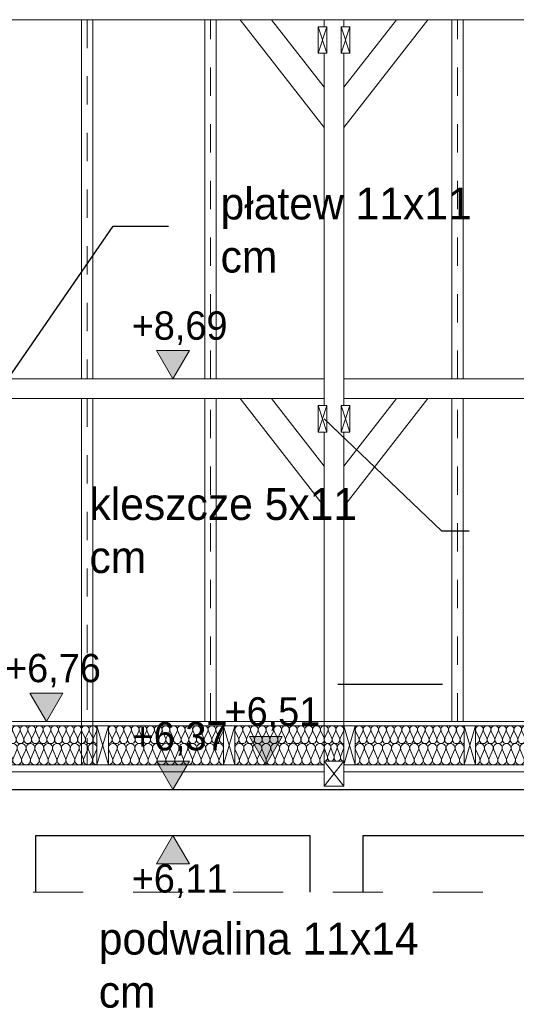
# Model space of a CAD drawing. Extents: x -547885 to -186295, y -25370 to 156194.
# Tile 134 of 256: x -463176 to -460370, y -7173 to -1610. Entities that reach past the tile are written whole.
import ezdxf

# ---------------------------------------------------------------- set-up
doc = ezdxf.new("R2010")
doc.units = 0
doc.header["$MEASUREMENT"] = 0
doc.linetypes.add('Dashed', pattern=[564.444447, 282.222223, -282.222223])
doc.linetypes.add('Przerywana', pattern=[320, 160, -160])
doc.layers.add('Arch ocieplenie', color=7, linetype='Continuous')
doc.layers.add('INWENT WYMIARY', color=7, linetype='Continuous')
doc.layers.add('Arch ocieplenie_Nr_Pióra__44', color=7, linetype='Continuous', lineweight=9, true_color=0x029e21)
doc.layers.add('INWENT KONST. DREWNIANA_Nr_Pióra__2', color=7, linetype='Continuous', lineweight=13, true_color=0x7f7f7f)
for name, color, linetype, lineweight in [('Arch stropy_Nr_Pióra__21', 7, 'Continuous', 9), ('Arch stropy_Nr_Pióra__41', 7, 'Continuous', 15), ('INWENT KONST. DREWNIANA_Nr_Pióra__21', 7, 'Continuous', 9), ('INWENT KONST. DREWNIANA_Nr_Pióra__46', 5, 'Continuous', 13), ('INWENT OPISY_Nr_Pióra__21', 7, 'Continuous', 9), ('INWENT STROPY_Nr_Pióra__1', 7, 'Continuous', 25), ('INWENT STROPY_Nr_Pióra__21', 7, 'Continuous', 9), ('INWENT WYMIARY_Nr_Pióra__21', 7, 'Continuous', 9), ('INWENT.ŚCIANY_Nr_Pióra__1', 7, 'Continuous', 25)]:
    doc.layers.add(name, color=color, linetype=linetype, lineweight=lineweight)
doc.styles.add('GENERATED_STYLE_2', font='txt')
doc.styles.add('GENERATED_STYLE_5', font='txt')
doc.dimstyles.new('GENERATED_STYLE__14', dxfattribs={"dimtxt": 0.18, "dimasz": 182.4, "dimexe": 0.18, "dimexo": 0.0625, "dimgap": 0.09, "dimtad": 0, "dimtih": 1, "dimtoh": 1, "dimdec": 4, "dimzin": 0, "dimdsep": 46, "dimcen": 0.09, "dimadec": 0, "dimazin": 0, "dimtfac": 1, "dimtdec": 4, "dimtmove": 0, "dimatfit": 3, "dimldrblk": 'ARROWHEAD_5', "dimfxl": 0, "dimtolj": 1, "dimtzin": 0, "dimarcsym": 0})

# ---------------------------------------------------------------- blocks, each defined once
blk = doc.blocks.new('Izolacja cieplna 14_145', base_point=(-461345.3, -5699.6))
at = {"layer": 'Arch ocieplenie_Nr_Pióra__44', "linetype": 'Continuous'}
for p, q in [((-461940.2, -5669.8), (-461958.4, -5629.4)), ((-461918.2, -5629.4), (-461936.5, -5669.8)), ((-461896.2, -5669.8), (-461914.5, -5629.4)), ((-461874.3, -5629.4), (-461892.5, -5669.8)), ((-461852.3, -5669.8), (-461870.6, -5629.4)), ((-461830.3, -5629.4), (-461848.6, -5669.8)), ((-461808.4, -5669.8), (-461826.6, -5629.4)), ((-461786.4, -5629.4), (-461804.7, -5669.8)), ((-461764.4, -5669.8), (-461782.7, -5629.4)), ((-461742.5, -5629.4), (-461760.8, -5669.8)), ((-461720.5, -5669.8), (-461738.8, -5629.4)), ((-461698.5, -5629.4), (-461716.8, -5669.8)), ((-461676.6, -5669.8), (-461694.9, -5629.4)), ((-461654.6, -5629.4), (-461672.9, -5669.8)), ((-461632.7, -5669.8), (-461650.9, -5629.4)), ((-461610.7, -5629.4), (-461629, -5669.8)), ((-461588.7, -5669.8), (-461607, -5629.4)), ((-461566.8, -5629.4), (-461585, -5669.8)), ((-461544.8, -5669.8), (-461563.1, -5629.4)), ((-461522.8, -5629.4), (-461541.1, -5669.8)), ((-461500.9, -5669.8), (-461519.1, -5629.4)), ((-461478.9, -5629.4), (-461497.2, -5669.8)), ((-461456.9, -5669.8), (-461475.2, -5629.4)), ((-461435, -5629.4), (-461453.3, -5669.8)), ((-461413, -5669.8), (-461431.3, -5629.4)), ((-461391, -5629.4), (-461409.3, -5669.8)), ((-461369.1, -5669.8), (-461387.4, -5629.4)), ((-461347.1, -5629.4), (-461365.4, -5669.8))]:
    blk.add_line(p, q, dxfattribs=at)
for centre, start_param, end_param in [((-461938.3, -5620.9), 2.728799, 6.695979), ((-461894.4, -5620.9), 2.728799, 6.695979), ((-461850.5, -5620.9), 2.728799, 6.695979), ((-461806.5, -5620.9), 2.728799, 6.695979), ((-461762.6, -5620.9), 2.728799, 6.695979), ((-461718.7, -5620.9), 2.728799, 6.695979), ((-461674.7, -5620.9), 2.728799, 6.695979), ((-461630.8, -5620.9), 2.728799, 6.695979), ((-461586.9, -5620.9), 2.728799, 6.695979), ((-461543, -5620.9), 2.728799, 6.695979), ((-461499, -5620.9), 2.728799, 6.695979), ((-461455.1, -5620.9), 2.728799, 6.695979), ((-461411.2, -5620.9), 2.728799, 6.695979), ((-461367.2, -5620.9), 2.728799, 6.695979), ((-461960.3, -5678.3), 1.570796, 3.554385), ((-461916.3, -5678.3), 5.870392, 9.837571), ((-461872.4, -5678.3), 5.870392, 9.837571), ((-461828.5, -5678.3), 5.870392, 9.837571), ((-461784.6, -5678.3), 5.870392, 9.837571), ((-461740.6, -5678.3), 5.870392, 9.837571), ((-461696.7, -5678.3), 5.870392, 9.837571), ((-461652.8, -5678.3), 5.870392, 9.837571), ((-461608.8, -5678.3), 5.870392, 9.837571), ((-461564.9, -5678.3), 5.870392, 9.837571), ((-461521, -5678.3), 5.870392, 9.837571), ((-461477.1, -5678.3), 5.870392, 9.837571), ((-461433.1, -5678.3), 5.870392, 9.837571), ((-461389.2, -5678.3), 5.870392, 9.837571), ((-461345.3, -5678.3), 5.870392, 7.853982)]:
    blk.add_ellipse(centre, major_axis=(-22, 0), ratio=0.968322, start_param=start_param, end_param=end_param, dxfattribs=at)
blk = doc.blocks.new('Izolacja cieplna 14_146', base_point=(-461345.3, -5799.6))
at = {"layer": 'Arch ocieplenie_Nr_Pióra__44', "linetype": 'Continuous'}
for p, q in [((-461438.5, -5769.8), (-461453.7, -5729.4)), ((-461420.1, -5729.4), (-461435.4, -5769.8)), ((-461401.8, -5769.8), (-461417.1, -5729.4)), ((-461383.5, -5729.4), (-461398.7, -5769.8)), ((-461365.1, -5769.8), (-461380.4, -5729.4)), ((-461346.8, -5729.4), (-461362.1, -5769.8))]:
    blk.add_line(p, q, dxfattribs=at)
for centre, start_param, end_param in [((-461436.9, -5720.9), 1.158003, 5.125183), ((-461400.3, -5720.9), 1.158003, 5.125183), ((-461363.6, -5720.9), 1.158003, 5.125183), ((-461455.3, -5778.3), 0, 1.983589), ((-461418.6, -5778.3), 4.299595, 8.266774), ((-461381.9, -5778.3), 4.299595, 8.266774), ((-461345.3, -5778.3), 4.299596, 6.283185)]:
    blk.add_ellipse(centre, major_axis=(0, -21.3), ratio=0.862022, start_param=start_param, end_param=end_param, dxfattribs=at)
blk = doc.blocks.new('Izolacja cieplna 14_147', base_point=(-461455.3, -5819.6))
at = {"layer": 'Arch ocieplenie_Nr_Pióra__44', "linetype": 'Continuous'}
for p, q in [((-461937.1, -5783.9), (-461958.2, -5735.4)), ((-461911.9, -5735.4), (-461932.9, -5783.9)), ((-461886.6, -5783.9), (-461907.7, -5735.4)), ((-461861.4, -5735.4), (-461882.4, -5783.9)), ((-461836.1, -5783.9), (-461857.2, -5735.4)), ((-461810.9, -5735.4), (-461831.9, -5783.9)), ((-461785.6, -5783.9), (-461806.7, -5735.4)), ((-461760.4, -5735.4), (-461781.4, -5783.9)), ((-461735.1, -5783.9), (-461756.2, -5735.4)), ((-461709.9, -5735.4), (-461730.9, -5783.9)), ((-461684.6, -5783.9), (-461705.7, -5735.4)), ((-461659.4, -5735.4), (-461680.4, -5783.9)), ((-461634.1, -5783.9), (-461655.2, -5735.4)), ((-461608.9, -5735.4), (-461629.9, -5783.9)), ((-461583.6, -5783.9), (-461604.7, -5735.4)), ((-461558.4, -5735.4), (-461579.4, -5783.9)), ((-461533.1, -5783.9), (-461554.2, -5735.4)), ((-461507.9, -5735.4), (-461528.9, -5783.9)), ((-461482.6, -5783.9), (-461503.7, -5735.4)), ((-461457.4, -5735.4), (-461478.4, -5783.9))]:
    blk.add_line(p, q, dxfattribs=at)
for centre, start_param, end_param in [((-461935, -5725.1), 1.158003, 5.125183), ((-461884.5, -5725.1), 1.158003, 5.125183), ((-461834, -5725.1), 1.158003, 5.125183), ((-461783.5, -5725.1), 1.158003, 5.125183), ((-461733, -5725.1), 1.158003, 5.125183), ((-461682.5, -5725.1), 1.158003, 5.125183), ((-461632, -5725.1), 1.158003, 5.125183), ((-461581.5, -5725.1), 1.158003, 5.125183), ((-461531, -5725.1), 1.158003, 5.125183), ((-461480.5, -5725.1), 1.158003, 5.125183), ((-461960.3, -5794.1), 6.283185, 8.266774), ((-461909.8, -5794.1), 4.299595, 8.266774), ((-461859.3, -5794.1), 4.299595, 8.266774), ((-461808.8, -5794.1), 4.299595, 8.266774), ((-461758.3, -5794.1), 4.299595, 8.266774), ((-461707.8, -5794.1), 4.299595, 8.266774), ((-461657.3, -5794.1), 4.299595, 8.266774), ((-461606.8, -5794.1), 4.299595, 8.266774), ((-461556.3, -5794.1), 4.299595, 8.266774), ((-461505.8, -5794.1), 4.299595, 8.266774), ((-461455.3, -5794.1), 4.299596, 6.283185)]:
    blk.add_ellipse(centre, major_axis=(0, -25.5), ratio=0.989364, start_param=start_param, end_param=end_param, dxfattribs=at)
blk = doc.blocks.new('Izolacja cieplna 14_157', base_point=(-462740.3, -5699.6))
at = {"layer": 'Arch ocieplenie_Nr_Pióra__44', "linetype": 'Continuous'}
for p, q in [((-463370.4, -5669.8), (-463388.5, -5629.4)), ((-463348.8, -5629.4), (-463366.8, -5669.8)), ((-463327.1, -5669.8), (-463345.1, -5629.4)), ((-463305.4, -5629.4), (-463323.5, -5669.8)), ((-463283.8, -5669.8), (-463301.8, -5629.4)), ((-463262.1, -5629.4), (-463280.1, -5669.8)), ((-463240.4, -5669.8), (-463258.5, -5629.4)), ((-463218.8, -5629.4), (-463236.8, -5669.8)), ((-463197.1, -5669.8), (-463215.1, -5629.4)), ((-463175.4, -5629.4), (-463193.5, -5669.8)), ((-463153.8, -5669.8), (-463171.8, -5629.4)), ((-463132.1, -5629.4), (-463150.1, -5669.8)), ((-463110.4, -5669.8), (-463128.5, -5629.4)), ((-463088.8, -5629.4), (-463106.8, -5669.8)), ((-463067.1, -5669.8), (-463085.1, -5629.4)), ((-463045.4, -5629.4), (-463063.5, -5669.8)), ((-463023.8, -5669.8), (-463041.8, -5629.4)), ((-463002.1, -5629.4), (-463020.1, -5669.8)), ((-462980.4, -5669.8), (-462998.5, -5629.4)), ((-462958.8, -5629.4), (-462976.8, -5669.8)), ((-462937.1, -5669.8), (-462955.1, -5629.4)), ((-462915.4, -5629.4), (-462933.5, -5669.8)), ((-462893.8, -5669.8), (-462911.8, -5629.4)), ((-462872.1, -5629.4), (-462890.1, -5669.8)), ((-462850.4, -5669.8), (-462868.5, -5629.4)), ((-462828.8, -5629.4), (-462846.8, -5669.8)), ((-462807.1, -5669.8), (-462825.1, -5629.4)), ((-462785.4, -5629.4), (-462803.5, -5669.8)), ((-462763.8, -5669.8), (-462781.8, -5629.4)), ((-462742.1, -5629.4), (-462760.1, -5669.8))]:
    blk.add_line(p, q, dxfattribs=at)
for centre, start_param, end_param in [((-463368.6, -5620.9), 2.728799, 6.695979), ((-463325.3, -5620.9), 2.728799, 6.695979), ((-463281.9, -5620.9), 2.728799, 6.695979), ((-463238.6, -5620.9), 2.728799, 6.695979), ((-463195.3, -5620.9), 2.728799, 6.695979), ((-463151.9, -5620.9), 2.728799, 6.695979), ((-463108.6, -5620.9), 2.728799, 6.695979), ((-463065.3, -5620.9), 2.728799, 6.695979), ((-463021.9, -5620.9), 2.728799, 6.695979), ((-462978.6, -5620.9), 2.728799, 6.695979), ((-462935.3, -5620.9), 2.728799, 6.695979), ((-462891.9, -5620.9), 2.728799, 6.695979), ((-462848.6, -5620.9), 2.728799, 6.695979), ((-462805.3, -5620.9), 2.728799, 6.695979), ((-462761.9, -5620.9), 2.728799, 6.695979), ((-463390.3, -5678.3), 1.570796, 3.554385), ((-463346.9, -5678.3), 5.870392, 9.837571), ((-463303.6, -5678.3), 5.870392, 9.837571), ((-463260.3, -5678.3), 5.870392, 9.837571), ((-463216.9, -5678.3), 5.870392, 9.837571), ((-463173.6, -5678.3), 5.870392, 9.837571), ((-463130.3, -5678.3), 5.870392, 9.837571), ((-463086.9, -5678.3), 5.870392, 9.837571), ((-463043.6, -5678.3), 5.870392, 9.837571), ((-463000.3, -5678.3), 5.870392, 9.837571), ((-462956.9, -5678.3), 5.870392, 9.837571), ((-462913.6, -5678.3), 5.870392, 9.837571), ((-462870.3, -5678.3), 5.870392, 9.837571), ((-462826.9, -5678.3), 5.870392, 9.837571), ((-462783.6, -5678.3), 5.870392, 9.837571), ((-462740.3, -5678.3), 5.870392, 7.853982)]:
    blk.add_ellipse(centre, major_axis=(-21.7, 0), ratio=0.981623, start_param=start_param, end_param=end_param, dxfattribs=at)
blk = doc.blocks.new('Izolacja cieplna 14_158', base_point=(-462740.3, -5819.6))
at = {"layer": 'Arch ocieplenie_Nr_Pióra__44', "linetype": 'Continuous'}
for p, q in [((-463367.4, -5783.9), (-463388.2, -5735.4)), ((-463342.4, -5735.4), (-463363.2, -5783.9)), ((-463317.4, -5783.9), (-463338.2, -5735.4)), ((-463292.4, -5735.4), (-463313.2, -5783.9)), ((-463267.4, -5783.9), (-463288.2, -5735.4)), ((-463242.4, -5735.4), (-463263.2, -5783.9)), ((-463217.4, -5783.9), (-463238.2, -5735.4)), ((-463192.4, -5735.4), (-463213.2, -5783.9)), ((-463167.4, -5783.9), (-463188.2, -5735.4)), ((-463142.4, -5735.4), (-463163.2, -5783.9)), ((-463117.4, -5783.9), (-463138.2, -5735.4)), ((-463092.4, -5735.4), (-463113.2, -5783.9)), ((-463067.4, -5783.9), (-463088.2, -5735.4)), ((-463042.4, -5735.4), (-463063.2, -5783.9)), ((-463017.4, -5783.9), (-463038.2, -5735.4)), ((-462992.4, -5735.4), (-463013.2, -5783.9)), ((-462967.4, -5783.9), (-462988.2, -5735.4)), ((-462942.4, -5735.4), (-462963.2, -5783.9)), ((-462917.4, -5783.9), (-462938.2, -5735.4)), ((-462892.4, -5735.4), (-462913.2, -5783.9)), ((-462867.4, -5783.9), (-462888.2, -5735.4)), ((-462842.4, -5735.4), (-462863.2, -5783.9)), ((-462817.4, -5783.9), (-462838.2, -5735.4)), ((-462792.4, -5735.4), (-462813.2, -5783.9)), ((-462767.4, -5783.9), (-462788.2, -5735.4)), ((-462742.4, -5735.4), (-462763.2, -5783.9))]:
    blk.add_line(p, q, dxfattribs=at)
for centre, start_param, end_param in [((-463365.3, -5725.1), 1.158003, 5.125183), ((-463315.3, -5725.1), 1.158003, 5.125183), ((-463265.3, -5725.1), 1.158003, 5.125183), ((-463215.3, -5725.1), 1.158003, 5.125183), ((-463165.3, -5725.1), 1.158003, 5.125183), ((-463115.3, -5725.1), 1.158003, 5.125183), ((-463065.3, -5725.1), 1.158003, 5.125183), ((-463015.3, -5725.1), 1.158003, 5.125183), ((-462965.3, -5725.1), 1.158003, 5.125183), ((-462915.3, -5725.1), 1.158003, 5.125183), ((-462865.3, -5725.1), 1.158003, 5.125183), ((-462815.3, -5725.1), 1.158003, 5.125183), ((-462765.3, -5725.1), 1.158003, 5.125183), ((-463390.3, -5794.1), 6.283185, 8.266774), ((-463340.3, -5794.1), 4.299595, 8.266774), ((-463290.3, -5794.1), 4.299595, 8.266774), ((-463240.3, -5794.1), 4.299595, 8.266774), ((-463190.3, -5794.1), 4.299595, 8.266774), ((-463140.3, -5794.1), 4.299595, 8.266774), ((-463090.3, -5794.1), 4.299595, 8.266774), ((-463040.3, -5794.1), 4.299595, 8.266774), ((-462990.3, -5794.1), 4.299595, 8.266774), ((-462940.3, -5794.1), 4.299595, 8.266774), ((-462890.3, -5794.1), 4.299595, 8.266774), ((-462840.3, -5794.1), 4.299595, 8.266774), ((-462790.3, -5794.1), 4.299595, 8.266774), ((-462740.3, -5794.1), 4.299596, 6.283185)]:
    blk.add_ellipse(centre, major_axis=(0, -25.5), ratio=0.979571, start_param=start_param, end_param=end_param, dxfattribs=at)
blk = doc.blocks.new('Izolacja cieplna 14_159', base_point=(-462025.3, -5699.6))
at = {"layer": 'Arch ocieplenie_Nr_Pióra__44', "linetype": 'Continuous'}
for p, q in [((-462655.4, -5669.8), (-462673.5, -5629.4)), ((-462633.8, -5629.4), (-462651.8, -5669.8)), ((-462612.1, -5669.8), (-462630.1, -5629.4)), ((-462590.4, -5629.4), (-462608.5, -5669.8)), ((-462568.8, -5669.8), (-462586.8, -5629.4)), ((-462547.1, -5629.4), (-462565.1, -5669.8)), ((-462525.4, -5669.8), (-462543.5, -5629.4)), ((-462503.8, -5629.4), (-462521.8, -5669.8)), ((-462482.1, -5669.8), (-462500.1, -5629.4)), ((-462460.4, -5629.4), (-462478.5, -5669.8)), ((-462438.8, -5669.8), (-462456.8, -5629.4)), ((-462417.1, -5629.4), (-462435.1, -5669.8)), ((-462395.4, -5669.8), (-462413.5, -5629.4)), ((-462373.8, -5629.4), (-462391.8, -5669.8)), ((-462352.1, -5669.8), (-462370.1, -5629.4)), ((-462330.4, -5629.4), (-462348.5, -5669.8)), ((-462308.8, -5669.8), (-462326.8, -5629.4)), ((-462287.1, -5629.4), (-462305.1, -5669.8)), ((-462265.4, -5669.8), (-462283.5, -5629.4)), ((-462243.8, -5629.4), (-462261.8, -5669.8)), ((-462222.1, -5669.8), (-462240.1, -5629.4)), ((-462200.4, -5629.4), (-462218.5, -5669.8)), ((-462178.8, -5669.8), (-462196.8, -5629.4)), ((-462157.1, -5629.4), (-462175.1, -5669.8)), ((-462135.4, -5669.8), (-462153.5, -5629.4)), ((-462113.8, -5629.4), (-462131.8, -5669.8)), ((-462092.1, -5669.8), (-462110.1, -5629.4)), ((-462070.4, -5629.4), (-462088.5, -5669.8)), ((-462048.8, -5669.8), (-462066.8, -5629.4)), ((-462027.1, -5629.4), (-462045.1, -5669.8))]:
    blk.add_line(p, q, dxfattribs=at)
for centre, start_param, end_param in [((-462653.6, -5620.9), 2.728799, 6.695979), ((-462610.3, -5620.9), 2.728799, 6.695979), ((-462566.9, -5620.9), 2.728799, 6.695979), ((-462523.6, -5620.9), 2.728799, 6.695979), ((-462480.3, -5620.9), 2.728799, 6.695979), ((-462436.9, -5620.9), 2.728799, 6.695979), ((-462393.6, -5620.9), 2.728799, 6.695979), ((-462350.3, -5620.9), 2.728799, 6.695979), ((-462306.9, -5620.9), 2.728799, 6.695979), ((-462263.6, -5620.9), 2.728799, 6.695979), ((-462220.3, -5620.9), 2.728799, 6.695979), ((-462176.9, -5620.9), 2.728799, 6.695979), ((-462133.6, -5620.9), 2.728799, 6.695979), ((-462090.3, -5620.9), 2.728799, 6.695979), ((-462046.9, -5620.9), 2.728799, 6.695979), ((-462675.3, -5678.3), 1.570796, 3.554385), ((-462631.9, -5678.3), 5.870392, 9.837571), ((-462588.6, -5678.3), 5.870392, 9.837571), ((-462545.3, -5678.3), 5.870392, 9.837571), ((-462501.9, -5678.3), 5.870392, 9.837571), ((-462458.6, -5678.3), 5.870392, 9.837571), ((-462415.3, -5678.3), 5.870392, 9.837571), ((-462371.9, -5678.3), 5.870392, 9.837571), ((-462328.6, -5678.3), 5.870392, 9.837571), ((-462285.3, -5678.3), 5.870392, 9.837571), ((-462241.9, -5678.3), 5.870392, 9.837571), ((-462198.6, -5678.3), 5.870392, 9.837571), ((-462155.3, -5678.3), 5.870392, 9.837571), ((-462111.9, -5678.3), 5.870392, 9.837571), ((-462068.6, -5678.3), 5.870392, 9.837571), ((-462025.3, -5678.3), 5.870392, 7.853982)]:
    blk.add_ellipse(centre, major_axis=(-21.7, 0), ratio=0.981623, start_param=start_param, end_param=end_param, dxfattribs=at)
blk = doc.blocks.new('Izolacja cieplna 14_160', base_point=(-462025.3, -5819.6))
at = {"layer": 'Arch ocieplenie_Nr_Pióra__44', "linetype": 'Continuous'}
for p, q in [((-462652.4, -5783.9), (-462673.2, -5735.4)), ((-462627.4, -5735.4), (-462648.2, -5783.9)), ((-462602.4, -5783.9), (-462623.2, -5735.4)), ((-462577.4, -5735.4), (-462598.2, -5783.9)), ((-462552.4, -5783.9), (-462573.2, -5735.4)), ((-462527.4, -5735.4), (-462548.2, -5783.9)), ((-462502.4, -5783.9), (-462523.2, -5735.4)), ((-462477.4, -5735.4), (-462498.2, -5783.9)), ((-462452.4, -5783.9), (-462473.2, -5735.4)), ((-462427.4, -5735.4), (-462448.2, -5783.9)), ((-462402.4, -5783.9), (-462423.2, -5735.4)), ((-462377.4, -5735.4), (-462398.2, -5783.9)), ((-462352.4, -5783.9), (-462373.2, -5735.4)), ((-462327.4, -5735.4), (-462348.2, -5783.9)), ((-462302.4, -5783.9), (-462323.2, -5735.4)), ((-462277.4, -5735.4), (-462298.2, -5783.9)), ((-462252.4, -5783.9), (-462273.2, -5735.4)), ((-462227.4, -5735.4), (-462248.2, -5783.9)), ((-462202.4, -5783.9), (-462223.2, -5735.4)), ((-462177.4, -5735.4), (-462198.2, -5783.9)), ((-462152.4, -5783.9), (-462173.2, -5735.4)), ((-462127.4, -5735.4), (-462148.2, -5783.9)), ((-462102.4, -5783.9), (-462123.2, -5735.4)), ((-462077.4, -5735.4), (-462098.2, -5783.9)), ((-462052.4, -5783.9), (-462073.2, -5735.4)), ((-462027.4, -5735.4), (-462048.2, -5783.9))]:
    blk.add_line(p, q, dxfattribs=at)
for centre, start_param, end_param in [((-462650.3, -5725.1), 1.158003, 5.125183), ((-462600.3, -5725.1), 1.158003, 5.125183), ((-462550.3, -5725.1), 1.158003, 5.125183), ((-462500.3, -5725.1), 1.158003, 5.125183), ((-462450.3, -5725.1), 1.158003, 5.125183), ((-462400.3, -5725.1), 1.158003, 5.125183), ((-462350.3, -5725.1), 1.158003, 5.125183), ((-462300.3, -5725.1), 1.158003, 5.125183), ((-462250.3, -5725.1), 1.158003, 5.125183), ((-462200.3, -5725.1), 1.158003, 5.125183), ((-462150.3, -5725.1), 1.158003, 5.125183), ((-462100.3, -5725.1), 1.158003, 5.125183), ((-462050.3, -5725.1), 1.158003, 5.125183), ((-462675.3, -5794.1), 6.283185, 8.266774), ((-462625.3, -5794.1), 4.299595, 8.266774), ((-462575.3, -5794.1), 4.299595, 8.266774), ((-462525.3, -5794.1), 4.299595, 8.266774), ((-462475.3, -5794.1), 4.299595, 8.266774), ((-462425.3, -5794.1), 4.299595, 8.266774), ((-462375.3, -5794.1), 4.299595, 8.266774), ((-462325.3, -5794.1), 4.299595, 8.266774), ((-462275.3, -5794.1), 4.299595, 8.266774), ((-462225.3, -5794.1), 4.299595, 8.266774), ((-462175.3, -5794.1), 4.299595, 8.266774), ((-462125.3, -5794.1), 4.299595, 8.266774), ((-462075.3, -5794.1), 4.299595, 8.266774), ((-462025.3, -5794.1), 4.299596, 6.283185)]:
    blk.add_ellipse(centre, major_axis=(0, -25.5), ratio=0.979571, start_param=start_param, end_param=end_param, dxfattribs=at)
blk = doc.blocks.new('Izolacja cieplna 14_161', base_point=(-460665.3, -5699.6))
at = {"layer": 'Arch ocieplenie_Nr_Pióra__44', "linetype": 'Continuous'}
for p, q in [((-461260.2, -5669.8), (-461278.4, -5629.4)), ((-461238.2, -5629.4), (-461256.5, -5669.8)), ((-461216.2, -5669.8), (-461234.5, -5629.4)), ((-461194.3, -5629.4), (-461212.5, -5669.8)), ((-461172.3, -5669.8), (-461190.6, -5629.4)), ((-461150.3, -5629.4), (-461168.6, -5669.8)), ((-461128.4, -5669.8), (-461146.6, -5629.4)), ((-461106.4, -5629.4), (-461124.7, -5669.8)), ((-461084.4, -5669.8), (-461102.7, -5629.4)), ((-461062.5, -5629.4), (-461080.8, -5669.8)), ((-461040.5, -5669.8), (-461058.8, -5629.4)), ((-461018.5, -5629.4), (-461036.8, -5669.8)), ((-460996.6, -5669.8), (-461014.9, -5629.4)), ((-460974.6, -5629.4), (-460992.9, -5669.8)), ((-460952.7, -5669.8), (-460970.9, -5629.4)), ((-460930.7, -5629.4), (-460949, -5669.8)), ((-460908.7, -5669.8), (-460927, -5629.4)), ((-460886.8, -5629.4), (-460905, -5669.8)), ((-460864.8, -5669.8), (-460883.1, -5629.4)), ((-460842.8, -5629.4), (-460861.1, -5669.8)), ((-460820.9, -5669.8), (-460839.1, -5629.4)), ((-460798.9, -5629.4), (-460817.2, -5669.8)), ((-460776.9, -5669.8), (-460795.2, -5629.4)), ((-460755, -5629.4), (-460773.3, -5669.8)), ((-460733, -5669.8), (-460751.3, -5629.4)), ((-460711, -5629.4), (-460729.3, -5669.8)), ((-460689.1, -5669.8), (-460707.4, -5629.4)), ((-460667.1, -5629.4), (-460685.4, -5669.8))]:
    blk.add_line(p, q, dxfattribs=at)
for centre, start_param, end_param in [((-461258.3, -5620.9), 2.728799, 6.695979), ((-461214.4, -5620.9), 2.728799, 6.695979), ((-461170.5, -5620.9), 2.728799, 6.695979), ((-461126.5, -5620.9), 2.728799, 6.695979), ((-461082.6, -5620.9), 2.728799, 6.695979), ((-461038.7, -5620.9), 2.728799, 6.695979), ((-460994.7, -5620.9), 2.728799, 6.695979), ((-460950.8, -5620.9), 2.728799, 6.695979), ((-460906.9, -5620.9), 2.728799, 6.695979), ((-460863, -5620.9), 2.728799, 6.695979), ((-460819, -5620.9), 2.728799, 6.695979), ((-460775.1, -5620.9), 2.728799, 6.695979), ((-460731.2, -5620.9), 2.728799, 6.695979), ((-460687.2, -5620.9), 2.728799, 6.695979), ((-461280.3, -5678.3), 1.570796, 3.554385), ((-461236.3, -5678.3), 5.870392, 9.837571), ((-461192.4, -5678.3), 5.870392, 9.837571), ((-461148.5, -5678.3), 5.870392, 9.837571), ((-461104.6, -5678.3), 5.870392, 9.837571), ((-461060.6, -5678.3), 5.870392, 9.837571), ((-461016.7, -5678.3), 5.870392, 9.837571), ((-460972.8, -5678.3), 5.870392, 9.837571), ((-460928.8, -5678.3), 5.870392, 9.837571), ((-460884.9, -5678.3), 5.870392, 9.837571), ((-460841, -5678.3), 5.870392, 9.837571), ((-460797.1, -5678.3), 5.870392, 9.837571), ((-460753.1, -5678.3), 5.870392, 9.837571), ((-460709.2, -5678.3), 5.870392, 9.837571), ((-460665.3, -5678.3), 5.870392, 7.853982)]:
    blk.add_ellipse(centre, major_axis=(-22, 0), ratio=0.968322, start_param=start_param, end_param=end_param, dxfattribs=at)
blk = doc.blocks.new('Izolacja cieplna 14_162', base_point=(-460665.3, -5819.6))
at = {"layer": 'Arch ocieplenie_Nr_Pióra__44', "linetype": 'Continuous'}
for p, q in [((-461256.8, -5783.9), (-461278.1, -5735.4)), ((-461231.2, -5735.4), (-461252.5, -5783.9)), ((-461205.6, -5783.9), (-461226.9, -5735.4)), ((-461179.9, -5735.4), (-461201.2, -5783.9)), ((-461154.3, -5783.9), (-461175.6, -5735.4)), ((-461128.7, -5735.4), (-461150, -5783.9)), ((-461103.1, -5783.9), (-461124.4, -5735.4)), ((-461077.4, -5735.4), (-461098.7, -5783.9)), ((-461051.8, -5783.9), (-461073.1, -5735.4)), ((-461026.2, -5735.4), (-461047.5, -5783.9)), ((-461000.6, -5783.9), (-461021.9, -5735.4)), ((-460974.9, -5735.4), (-460996.2, -5783.9)), ((-460949.3, -5783.9), (-460970.6, -5735.4)), ((-460923.7, -5735.4), (-460945, -5783.9)), ((-460898.1, -5783.9), (-460919.4, -5735.4)), ((-460872.4, -5735.4), (-460893.7, -5783.9)), ((-460846.8, -5783.9), (-460868.1, -5735.4)), ((-460821.2, -5735.4), (-460842.5, -5783.9)), ((-460795.6, -5783.9), (-460816.9, -5735.4)), ((-460769.9, -5735.4), (-460791.2, -5783.9)), ((-460744.3, -5783.9), (-460765.6, -5735.4)), ((-460718.7, -5735.4), (-460740, -5783.9)), ((-460693.1, -5783.9), (-460714.4, -5735.4)), ((-460667.4, -5735.4), (-460688.7, -5783.9))]:
    blk.add_line(p, q, dxfattribs=at)
for centre, start_param, end_param in [((-461254.6, -5725.1), 2.728799, 6.695979), ((-461203.4, -5725.1), 2.728799, 6.695979), ((-461152.1, -5725.1), 2.728799, 6.695979), ((-461100.9, -5725.1), 2.728799, 6.695979), ((-461049.6, -5725.1), 2.728799, 6.695979), ((-460998.4, -5725.1), 2.728799, 6.695979), ((-460947.1, -5725.1), 2.728799, 6.695979), ((-460895.9, -5725.1), 2.728799, 6.695979), ((-460844.6, -5725.1), 2.728799, 6.695979), ((-460793.4, -5725.1), 2.728799, 6.695979), ((-460742.1, -5725.1), 2.728799, 6.695979), ((-460690.9, -5725.1), 2.728799, 6.695979), ((-461280.3, -5794.1), 1.570796, 3.554385), ((-461229, -5794.1), 5.870392, 9.837571), ((-461177.8, -5794.1), 5.870392, 9.837571), ((-461126.5, -5794.1), 5.870392, 9.837571), ((-461075.3, -5794.1), 5.870392, 9.837571), ((-461024, -5794.1), 5.870392, 9.837571), ((-460972.8, -5794.1), 5.870392, 9.837571), ((-460921.5, -5794.1), 5.870392, 9.837571), ((-460870.3, -5794.1), 5.870392, 9.837571), ((-460819, -5794.1), 5.870392, 9.837571), ((-460767.8, -5794.1), 5.870392, 9.837571), ((-460716.5, -5794.1), 5.870392, 9.837571), ((-460665.3, -5794.1), 5.870392, 7.853982)]:
    blk.add_ellipse(centre, major_axis=(-25.6, 0), ratio=0.995956, start_param=start_param, end_param=end_param, dxfattribs=at)
blk = doc.blocks.new('Izolacja cieplna 14_163', base_point=(-459950.3, -5699.6))
at = {"layer": 'Arch ocieplenie_Nr_Pióra__44', "linetype": 'Continuous'}
for p, q in [((-460580.4, -5669.8), (-460598.5, -5629.4)), ((-460558.8, -5629.4), (-460576.8, -5669.8)), ((-460537.1, -5669.8), (-460555.1, -5629.4)), ((-460515.4, -5629.4), (-460533.5, -5669.8)), ((-460493.8, -5669.8), (-460511.8, -5629.4)), ((-460472.1, -5629.4), (-460490.1, -5669.8)), ((-460450.4, -5669.8), (-460468.5, -5629.4)), ((-460428.8, -5629.4), (-460446.8, -5669.8)), ((-460407.1, -5669.8), (-460425.1, -5629.4)), ((-460385.4, -5629.4), (-460403.5, -5669.8)), ((-460363.8, -5669.8), (-460381.8, -5629.4)), ((-460342.1, -5629.4), (-460360.1, -5669.8)), ((-460320.4, -5669.8), (-460338.5, -5629.4)), ((-460298.8, -5629.4), (-460316.8, -5669.8)), ((-460277.1, -5669.8), (-460295.1, -5629.4)), ((-460255.4, -5629.4), (-460273.5, -5669.8)), ((-460233.8, -5669.8), (-460251.8, -5629.4)), ((-460212.1, -5629.4), (-460230.1, -5669.8)), ((-460190.4, -5669.8), (-460208.5, -5629.4)), ((-460168.8, -5629.4), (-460186.8, -5669.8)), ((-460147.1, -5669.8), (-460165.1, -5629.4)), ((-460125.4, -5629.4), (-460143.5, -5669.8)), ((-460103.8, -5669.8), (-460121.8, -5629.4)), ((-460082.1, -5629.4), (-460100.1, -5669.8)), ((-460060.4, -5669.8), (-460078.5, -5629.4)), ((-460038.8, -5629.4), (-460056.8, -5669.8)), ((-460017.1, -5669.8), (-460035.1, -5629.4)), ((-459995.4, -5629.4), (-460013.5, -5669.8)), ((-459973.8, -5669.8), (-459991.8, -5629.4)), ((-459952.1, -5629.4), (-459970.1, -5669.8))]:
    blk.add_line(p, q, dxfattribs=at)
for centre, start_param, end_param in [((-460578.6, -5620.9), 2.728799, 6.695979), ((-460535.3, -5620.9), 2.728799, 6.695979), ((-460491.9, -5620.9), 2.728799, 6.695979), ((-460448.6, -5620.9), 2.728799, 6.695979), ((-460405.3, -5620.9), 2.728799, 6.695979), ((-460361.9, -5620.9), 2.728799, 6.695979), ((-460318.6, -5620.9), 2.728799, 6.695979), ((-460275.3, -5620.9), 2.728799, 6.695979), ((-460231.9, -5620.9), 2.728799, 6.695979), ((-460188.6, -5620.9), 2.728799, 6.695979), ((-460145.3, -5620.9), 2.728799, 6.695979), ((-460101.9, -5620.9), 2.728799, 6.695979), ((-460058.6, -5620.9), 2.728799, 6.695979), ((-460015.3, -5620.9), 2.728799, 6.695979), ((-459971.9, -5620.9), 2.728799, 6.695979), ((-460600.3, -5678.3), 1.570796, 3.554385), ((-460556.9, -5678.3), 5.870392, 9.837571), ((-460513.6, -5678.3), 5.870392, 9.837571), ((-460470.3, -5678.3), 5.870392, 9.837571), ((-460426.9, -5678.3), 5.870392, 9.837571), ((-460383.6, -5678.3), 5.870392, 9.837571), ((-460340.3, -5678.3), 5.870392, 9.837571), ((-460296.9, -5678.3), 5.870392, 9.837571), ((-460253.6, -5678.3), 5.870392, 9.837571), ((-460210.3, -5678.3), 5.870392, 9.837571), ((-460166.9, -5678.3), 5.870392, 9.837571), ((-460123.6, -5678.3), 5.870392, 9.837571), ((-460080.3, -5678.3), 5.870392, 9.837571), ((-460036.9, -5678.3), 5.870392, 9.837571), ((-459993.6, -5678.3), 5.870392, 9.837571), ((-459950.3, -5678.3), 5.870392, 7.853982)]:
    blk.add_ellipse(centre, major_axis=(-21.7, 0), ratio=0.981623, start_param=start_param, end_param=end_param, dxfattribs=at)
blk = doc.blocks.new('Izolacja cieplna 14_164', base_point=(-459950.3, -5819.6))
at = {"layer": 'Arch ocieplenie_Nr_Pióra__44', "linetype": 'Continuous'}
for p, q in [((-460577.4, -5783.9), (-460598.2, -5735.4)), ((-460552.4, -5735.4), (-460573.2, -5783.9)), ((-460527.4, -5783.9), (-460548.2, -5735.4)), ((-460502.4, -5735.4), (-460523.2, -5783.9)), ((-460477.4, -5783.9), (-460498.2, -5735.4)), ((-460452.4, -5735.4), (-460473.2, -5783.9)), ((-460427.4, -5783.9), (-460448.2, -5735.4)), ((-460402.4, -5735.4), (-460423.2, -5783.9)), ((-460377.4, -5783.9), (-460398.2, -5735.4)), ((-460352.4, -5735.4), (-460373.2, -5783.9)), ((-460327.4, -5783.9), (-460348.2, -5735.4)), ((-460302.4, -5735.4), (-460323.2, -5783.9)), ((-460277.4, -5783.9), (-460298.2, -5735.4)), ((-460252.4, -5735.4), (-460273.2, -5783.9)), ((-460227.4, -5783.9), (-460248.2, -5735.4)), ((-460202.4, -5735.4), (-460223.2, -5783.9)), ((-460177.4, -5783.9), (-460198.2, -5735.4)), ((-460152.4, -5735.4), (-460173.2, -5783.9)), ((-460127.4, -5783.9), (-460148.2, -5735.4)), ((-460102.4, -5735.4), (-460123.2, -5783.9)), ((-460077.4, -5783.9), (-460098.2, -5735.4)), ((-460052.4, -5735.4), (-460073.2, -5783.9)), ((-460027.4, -5783.9), (-460048.2, -5735.4)), ((-460002.4, -5735.4), (-460023.2, -5783.9)), ((-459977.4, -5783.9), (-459998.2, -5735.4)), ((-459952.4, -5735.4), (-459973.2, -5783.9))]:
    blk.add_line(p, q, dxfattribs=at)
for centre, start_param, end_param in [((-460575.3, -5725.1), 1.158003, 5.125183), ((-460525.3, -5725.1), 1.158003, 5.125183), ((-460475.3, -5725.1), 1.158003, 5.125183), ((-460425.3, -5725.1), 1.158003, 5.125183), ((-460375.3, -5725.1), 1.158003, 5.125183), ((-460325.3, -5725.1), 1.158003, 5.125183), ((-460275.3, -5725.1), 1.158003, 5.125183), ((-460225.3, -5725.1), 1.158003, 5.125183), ((-460175.3, -5725.1), 1.158003, 5.125183), ((-460125.3, -5725.1), 1.158003, 5.125183), ((-460075.3, -5725.1), 1.158003, 5.125183), ((-460025.3, -5725.1), 1.158003, 5.125183), ((-459975.3, -5725.1), 1.158003, 5.125183), ((-460600.3, -5794.1), 6.283185, 8.266774), ((-460550.3, -5794.1), 4.299595, 8.266774), ((-460500.3, -5794.1), 4.299595, 8.266774), ((-460450.3, -5794.1), 4.299595, 8.266774), ((-460400.3, -5794.1), 4.299595, 8.266774), ((-460350.3, -5794.1), 4.299595, 8.266774), ((-460300.3, -5794.1), 4.299595, 8.266774), ((-460250.3, -5794.1), 4.299595, 8.266774), ((-460200.3, -5794.1), 4.299595, 8.266774), ((-460150.3, -5794.1), 4.299595, 8.266774), ((-460100.3, -5794.1), 4.299595, 8.266774), ((-460050.3, -5794.1), 4.299595, 8.266774), ((-460000.3, -5794.1), 4.299595, 8.266774), ((-459950.3, -5794.1), 4.299596, 6.283185)]:
    blk.add_ellipse(centre, major_axis=(0, -25.5), ratio=0.979571, start_param=start_param, end_param=end_param, dxfattribs=at)
blk = doc.blocks.new('Wymiary_41', base_point=(-462310.1, -6219.6))
at = {"layer": 'INWENT WYMIARY_Nr_Pióra__21', "linetype": 'Continuous'}
blk.add_hatch(color=256, dxfattribs=at).paths.add_polyline_path([(-462310.1, -6219.6), (-462402.9, -6379.6), (-462217.3, -6379.6)], flags=0)
for p, q in [((-462310.1, -6219.6), (-462430.1, -6219.6)), ((-462310.1, -6219.6), (-462402.9, -6379.6)), ((-462310.1, -6219.6), (-462190.1, -6219.6)), ((-462217.3, -6379.6), (-462310.1, -6219.6)), ((-462402.9, -6379.6), (-462217.3, -6379.6))]:
    blk.add_line(p, q, dxfattribs=at)
at = {"layer": 'INWENT WYMIARY_Nr_Pióra__21', "insert": (-462543.5, -6571.6), "char_height": 160, "attachment_point": 7, "style": 'GENERATED_STYLE_2'}
blk.add_mtext('{+6,11}', dxfattribs=at)
blk = doc.blocks.new('Wymiary_42', base_point=(-462310.1, -5959.6))
at = {"layer": 'INWENT WYMIARY_Nr_Pióra__21', "linetype": 'Continuous'}
blk.add_hatch(color=256, dxfattribs=at).paths.add_polyline_path([(-462310.1, -5959.6), (-462402.9, -5799.6), (-462217.3, -5799.6)], flags=0)
for p, q in [((-462310.1, -5959.6), (-462402.9, -5799.6)), ((-462402.9, -5799.6), (-462217.3, -5799.6)), ((-462217.3, -5799.6), (-462310.1, -5959.6)), ((-462310.1, -5959.6), (-462430.1, -5959.6)), ((-462310.1, -5959.6), (-462190.1, -5959.6))]:
    blk.add_line(p, q, dxfattribs=at)
at = {"layer": 'INWENT WYMIARY_Nr_Pióra__21', "insert": (-462543.5, -5767.6), "char_height": 160, "attachment_point": 7, "style": 'GENERATED_STYLE_2'}
blk.add_mtext('{+6,37}', dxfattribs=at)
blk = doc.blocks.new('Wymiary_43', base_point=(-461785.9, -5819.6))
at = {"layer": 'INWENT WYMIARY_Nr_Pióra__21', "linetype": 'Continuous'}
blk.add_hatch(color=256, dxfattribs=at).paths.add_polyline_path([(-461785.9, -5819.6), (-461878.7, -5659.6), (-461693.1, -5659.6)], flags=0)
for p, q in [((-461785.9, -5819.6), (-461878.7, -5659.6)), ((-461878.7, -5659.6), (-461693.1, -5659.6)), ((-461693.1, -5659.6), (-461785.9, -5819.6)), ((-461785.9, -5819.6), (-461905.9, -5819.6)), ((-461785.9, -5819.6), (-461665.9, -5819.6))]:
    blk.add_line(p, q, dxfattribs=at)
at = {"layer": 'INWENT WYMIARY_Nr_Pióra__21', "insert": (-462019.3, -5627.6), "char_height": 160, "attachment_point": 7, "style": 'GENERATED_STYLE_2'}
blk.add_mtext('{+6,51}', dxfattribs=at)
blk = doc.blocks.new('Wymiary_44', base_point=(-462310.1, -3639.6))
at = {"layer": 'INWENT WYMIARY_Nr_Pióra__21', "linetype": 'Continuous'}
blk.add_hatch(color=256, dxfattribs=at).paths.add_polyline_path([(-462310.1, -3639.6), (-462402.9, -3479.6), (-462217.3, -3479.6)], flags=0)
for p, q in [((-462310.1, -3639.6), (-462402.9, -3479.6)), ((-462402.9, -3479.6), (-462217.3, -3479.6)), ((-462217.3, -3479.6), (-462310.1, -3639.6)), ((-462310.1, -3639.6), (-462430.1, -3639.6)), ((-462310.1, -3639.6), (-462190.1, -3639.6))]:
    blk.add_line(p, q, dxfattribs=at)
at = {"layer": 'INWENT WYMIARY_Nr_Pióra__21', "insert": (-462543.5, -3447.6), "char_height": 160, "attachment_point": 7, "style": 'GENERATED_STYLE_2'}
blk.add_mtext('{+8,69}', dxfattribs=at)
blk = doc.blocks.new('Wymiary_80', base_point=(-463025.6, -5574.6))
at = {"layer": 'INWENT WYMIARY_Nr_Pióra__21', "linetype": 'Continuous'}
blk.add_hatch(color=256, dxfattribs=at).paths.add_polyline_path([(-463025.6, -5574.6), (-463118.4, -5414.6), (-462932.8, -5414.6)], flags=0)
for p, q in [((-463025.6, -5574.6), (-463118.4, -5414.6)), ((-463118.4, -5414.6), (-462932.8, -5414.6)), ((-462932.8, -5414.6), (-463025.6, -5574.6)), ((-463025.6, -5574.6), (-463145.6, -5574.6)), ((-463025.6, -5574.6), (-462905.6, -5574.6))]:
    blk.add_line(p, q, dxfattribs=at)
at = {"layer": 'INWENT WYMIARY_Nr_Pióra__21', "insert": (-463259, -5382.6), "char_height": 160, "attachment_point": 7, "style": 'GENERATED_STYLE_2'}
blk.add_mtext('{+6,76}', dxfattribs=at)
blk = doc.blocks.new('ARROWHEAD_5')
at = {"color": 0, "linetype": 'Continuous', "lineweight": 0}
blk.add_line((0, 0), (-1, 0), dxfattribs=at)
blk.add_solid([(-1, 0.2679), (0, 0), (-1, -0.2679), (-1, 0.2679)], dxfattribs=at)

msp = doc.modelspace()

# ---------------------------------------------------------------- linework, layer by layer
at = {"layer": 'Arch stropy_Nr_Pióra__21', "linetype": 'Continuous'}
for p, q in [((-462740.3, -5819.6), (-462740.3, -5599.6)), ((-462740.3, -5599.6), (-462675.3, -5599.6)), ((-462740.3, -5819.6), (-462675.3, -5599.6)), ((-462740.3, -5599.6), (-462675.3, -5819.6)), ((-462675.3, -5599.6), (-462675.3, -5819.6)), ((-462025.3, -5819.6), (-462025.3, -5599.6)), ((-462025.3, -5599.6), (-461960.3, -5599.6)), ((-462025.3, -5819.6), (-461960.3, -5599.6)), ((-462025.3, -5599.6), (-461960.3, -5819.6)), ((-461960.3, -5599.6), (-461960.3, -5819.6)), ((-461345.3, -5819.6), (-461345.3, -5599.6)), ((-461345.3, -5599.6), (-461280.3, -5599.6)), ((-461345.3, -5819.6), (-461280.3, -5599.6)), ((-461345.3, -5599.6), (-461280.3, -5819.6)), ((-461280.3, -5599.6), (-461280.3, -5819.6)), ((-460665.3, -5819.6), (-460665.3, -5599.6)), ((-460665.3, -5599.6), (-460600.3, -5599.6)), ((-460665.3, -5819.6), (-460600.3, -5599.6)), ((-460665.3, -5599.6), (-460600.3, -5819.6)), ((-460600.3, -5599.6), (-460600.3, -5819.6)), ((-462675.3, -5819.6), (-462740.3, -5819.6)), ((-461960.3, -5819.6), (-462025.3, -5819.6)), ((-461280.3, -5819.6), (-461345.3, -5819.6)), ((-460600.3, -5819.6), (-460665.3, -5819.6))]:
    msp.add_line(p, q, dxfattribs=at)
at = {"layer": 'Arch stropy_Nr_Pióra__41', "linetype": 'Continuous'}
for p, q in [((-467175.1, -5599.6), (-455675.3, -5599.6)), ((-467125.1, -5574.6), (-455725.3, -5574.6))]:
    msp.add_line(p, q, dxfattribs=at)
at = {"layer": 'INWENT KONST. DREWNIANA_Nr_Pióra__2', "linetype": 'Continuous'}
for p, q in [((-462827.8, -3639.6), (-462827.8, -1609.6)), ((-462762.8, -1609.6), (-462762.8, -3639.6)), ((-462827.8, -5819.6), (-462827.8, -3749.6)), ((-462762.8, -3749.6), (-462762.8, -5819.6))]:
    msp.add_line(p, q, dxfattribs=at)
at = {"layer": 'INWENT KONST. DREWNIANA_Nr_Pióra__21', "linetype": 'Continuous'}
for p, q in [((-455675.3, -1609.6), (-467175.1, -1609.6)), ((-461455.3, -2219.6), (-461930.3, -1609.6)), ((-461455.3, -1991.7), (-461752.8, -1609.6)), ((-461455.3, -1649.6), (-461455.3, -1609.6)), ((-461345.3, -1609.6), (-461345.3, -1649.6)), ((-461345.3, -2219.6), (-460870.3, -1609.6)), ((-461345.3, -1991.7), (-461047.7, -1609.6)), ((-461490.3, -1649.6), (-461440.3, -1649.6)), ((-461490.3, -1799.6), (-461490.3, -1649.6)), ((-461490.3, -1649.6), (-461440.3, -1799.6)), ((-461490.3, -1799.6), (-461440.3, -1649.6)), ((-461440.3, -1649.6), (-461440.3, -1799.6)), ((-461360.3, -1649.6), (-461310.3, -1649.6)), ((-461360.3, -1799.6), (-461360.3, -1649.6)), ((-461360.3, -1649.6), (-461310.3, -1799.6)), ((-461360.3, -1799.6), (-461310.3, -1649.6)), ((-461310.3, -1649.6), (-461310.3, -1799.6)), ((-461440.3, -1799.6), (-461490.3, -1799.6)), ((-461455.3, -3789.6), (-461455.3, -1799.6)), ((-461310.3, -1799.6), (-461360.3, -1799.6)), ((-461345.3, -1799.6), (-461345.3, -3789.6)), ((-461455.3, -3639.6), (-464135.3, -3639.6)), ((-458665.3, -3639.6), (-461345.3, -3639.6)), ((-461455.3, -3749.6), (-464135.3, -3749.6)), ((-461455.3, -4359.6), (-461930.3, -3749.6)), ((-461455.3, -4131.7), (-461752.8, -3749.6)), ((-458665.3, -3749.6), (-461345.3, -3749.6)), ((-461345.3, -4359.6), (-460870.3, -3749.6)), ((-461345.3, -4131.7), (-461047.7, -3749.6)), ((-461490.3, -3789.6), (-461440.3, -3789.6)), ((-461490.3, -3939.6), (-461490.3, -3789.6)), ((-461490.3, -3789.6), (-461440.3, -3939.6)), ((-461490.3, -3939.6), (-461440.3, -3789.6)), ((-461440.3, -3789.6), (-461440.3, -3939.6)), ((-461360.3, -3789.6), (-461310.3, -3789.6)), ((-461360.3, -3939.6), (-461360.3, -3789.6)), ((-461360.3, -3789.6), (-461310.3, -3939.6)), ((-461360.3, -3939.6), (-461310.3, -3789.6)), ((-461310.3, -3789.6), (-461310.3, -3939.6)), ((-461440.3, -3939.6), (-461490.3, -3939.6)), ((-461455.3, -5799.6), (-461455.3, -3939.6)), ((-461310.3, -3939.6), (-461360.3, -3939.6)), ((-461345.3, -3939.6), (-461345.3, -5799.6)), ((-461455.3, -5939.6), (-461345.3, -5799.6)), ((-461345.3, -5939.6), (-461455.3, -5799.6)), ((-461455.3, -5799.6), (-461345.3, -5799.6)), ((-461455.3, -5939.6), (-461455.3, -5799.6)), ((-461345.3, -5799.6), (-461345.3, -5939.6)), ((-461345.3, -5939.6), (-461455.3, -5939.6))]:
    msp.add_line(p, q, dxfattribs=at)
at = {"layer": 'INWENT KONST. DREWNIANA_Nr_Pióra__21', "linetype": 'Przerywana'}
for p, q in [((-462795.3, -1609.6), (-462795.3, -3639.6)), ((-462795.3, -3749.6), (-462795.3, -5819.6))]:
    msp.add_line(p, q, dxfattribs=at)
at = {"layer": 'INWENT KONST. DREWNIANA_Nr_Pióra__46', "linetype": 'Continuous'}
for p, q in [((-462130.3, -1609.6), (-462130.3, -3639.6)), ((-462065.3, -3639.6), (-462065.3, -1609.6)), ((-460735.3, -1609.6), (-460735.3, -3639.6)), ((-460670.3, -3639.6), (-460670.3, -1609.6)), ((-462130.3, -3749.6), (-462130.3, -5574.6)), ((-462065.3, -5574.6), (-462065.3, -3749.6)), ((-460735.3, -3749.6), (-460735.3, -5574.6)), ((-460670.3, -5574.6), (-460670.3, -3749.6))]:
    msp.add_line(p, q, dxfattribs=at)
at = {"layer": 'INWENT KONST. DREWNIANA_Nr_Pióra__46', "linetype": 'Przerywana'}
for p, q in [((-462097.8, -3639.6), (-462097.8, -1609.6)), ((-460702.8, -3639.6), (-460702.8, -1609.6)), ((-462097.8, -5574.6), (-462097.8, -3749.6)), ((-460702.8, -5574.6), (-460702.8, -3749.6))]:
    msp.add_line(p, q, dxfattribs=at)
at = {"layer": 'INWENT OPISY_Nr_Pióra__21', "linetype": 'Dashed'}
msp.add_line((-467615.1, -6539.6), (-455235.3, -6539.6), dxfattribs=at)
at = {"layer": 'INWENT STROPY_Nr_Pióra__1', "linetype": 'Continuous'}
for p, q in [((-467175.1, -5959.6), (-455675.3, -5959.6)), ((-463085.1, -6219.6), (-461535.1, -6219.6)), ((-461235.1, -6219.6), (-459705.1, -6219.6))]:
    msp.add_line(p, q, dxfattribs=at)
at = {"layer": 'INWENT STROPY_Nr_Pióra__21', "linetype": 'Continuous'}
for p, q in [((-464135.3, -5819.6), (-461455.3, -5819.6)), ((-461345.3, -5819.6), (-458665.3, -5819.6)), ((-464135.3, -5859.6), (-461455.3, -5859.6)), ((-461345.3, -5859.6), (-458665.3, -5859.6))]:
    msp.add_line(p, q, dxfattribs=at)
at = {"layer": 'INWENT.ŚCIANY_Nr_Pióra__1', "linetype": 'Continuous'}
for p, q in [((-463085.1, -6539.6), (-463085.1, -6219.6)), ((-461535.1, -6539.6), (-461535.1, -6219.6)), ((-461235.1, -6539.6), (-461235.1, -6219.6))]:
    msp.add_line(p, q, dxfattribs=at)

# ---------------------------------------------------------------- block references
at = {"layer": 'Arch ocieplenie', "color": 104, "linetype": 'Continuous', "lineweight": 13, "true_color": 0x029e21}
for name, p in [('Izolacja cieplna 14_157', (-462740.3, -5699.6)), ('Izolacja cieplna 14_159', (-462025.3, -5699.6)), ('Izolacja cieplna 14_145', (-461345.3, -5699.6)), ('Izolacja cieplna 14_161', (-460665.3, -5699.6)), ('Izolacja cieplna 14_163', (-459950.3, -5699.6)), ('Izolacja cieplna 14_158', (-462740.3, -5819.6)), ('Izolacja cieplna 14_160', (-462025.3, -5819.6)), ('Izolacja cieplna 14_147', (-461455.3, -5819.6)), ('Izolacja cieplna 14_146', (-461345.3, -5799.6)), ('Izolacja cieplna 14_162', (-460665.3, -5819.6)), ('Izolacja cieplna 14_164', (-459950.3, -5819.6))]:
    msp.add_blockref(name, p, dxfattribs=at)
at = {"layer": 'INWENT WYMIARY', "linetype": 'Continuous'}
for name, p in [('Wymiary_44', (-462310.1, -3639.6)), ('Wymiary_80', (-463025.6, -5574.6)), ('Wymiary_43', (-461785.9, -5819.6)), ('Wymiary_42', (-462310.1, -5959.6)), ('Wymiary_41', (-462310.1, -6219.6))]:
    msp.add_blockref(name, p, dxfattribs=at)

# ---------------------------------------------------------------- texts
at = {"layer": 'INWENT OPISY_Nr_Pióra__21', "linetype": 'Continuous', "char_height": 180, "attachment_point": 4, "style": 'GENERATED_STYLE_5'}
for s, insert, width in [('{płatew 11x11 cm}', (-462041.2, -2799.5), 1558.59), ('{kleszcze 5x11 cm}', (-462782, -4497.4), 1644.99), ('{podwalina 11x14 cm}', (-462729.2, -6953), 1892.33)]:
    msp.add_mtext(s, dxfattribs=dict(at, insert=insert, width=width))

# ---------------------------------------------------------------- leaders
at = {"layer": 'INWENT OPISY_Nr_Pióra__21', "linetype": 'Continuous', "annotation_type": 0, "has_hookline": 1, "hookline_direction": 1}
for points, text_width in [([(-463281, -3694.6), (-462648.6, -2775.6), (-462334.7, -2775.6)], 1337.1), ([(-461455.3, -3864.6), (-460792.9, -4497.2), (-460637.6, -4497.2)], 1191.4), ([(-461379, -5363.7), (-460788.2, -5363.7)], 702.9)]:
    msp.add_leader(points, dimstyle='GENERATED_STYLE__14', dxfattribs=dict(at, text_width=text_width))

doc.saveas('drawing.dxf')
